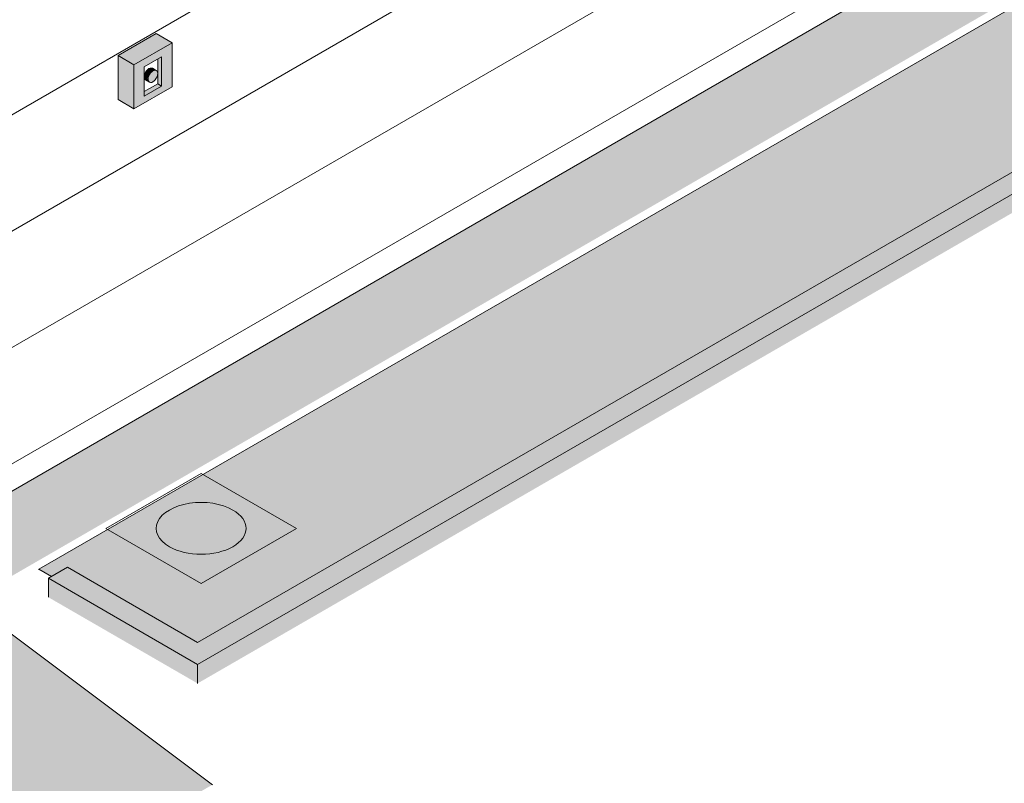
# Model space of a CAD drawing. Header units: centimetres. Extents: x 376 to 6517, y 1901 to 66534.
# Tile 26 of 115: x 6105 to 6325, y 52840 to 53010. Entities that reach past the tile are written whole.
import ezdxf

# ---------------------------------------------------------------- set-up
doc = ezdxf.new("R2010")
doc.units = ezdxf.units.CM
for name, color, linetype, lineweight in [('A-FLOR', 7, 'Continuous', 5), ('A-FLOR-LEVL', 7, 'Continuous', 5), ('A-FLOR-PATT', 7, 'Continuous', 5), ('A-WALL', 7, 'Continuous', 35), ('A-WALL-PATT', 7, 'Continuous', 35), ('Ochrona przeciwpożarowa', 7, 'Continuous', 5)]:
    doc.layers.add(name, color=color, linetype=linetype, lineweight=lineweight)

# ---------------------------------------------------------------- blocks, each defined once
blk = doc.blocks.new('PWP - Typ 1-8810169-_3D_')
at = {"layer": 'Ochrona przeciwpożarowa', "true_color": 0xff0000}
for points in [[(-1016.01, 53000.13), (-1007.53, 53005.02), (-1011.06, 53007.07), (-1019.55, 53002.17)], [(-1016.01, 52990.33), (-1016.01, 53000.13), (-1019.55, 53002.17), (-1019.55, 52992.37)], [(-1009.84, 52995.4), (-1009.84, 53001.93), (-1010.71, 53001.43), (-1010.71, 52995.9)], [(-1012.85, 52996.93), (-1012.66, 52997.72), (-1012.32, 52998.3), (-1011.74, 52998.79), (-1011.33, 52998.95), (-1012.23, 52999.4), (-1012.66, 52999.27), (-1013.19, 52998.8), (-1013.62, 52997.98), (-1013.68, 52997.41), (-1013, 52997.02)], [(-1013.73, 52993.16), (-1009.84, 52995.4), (-1010.71, 52995.9), (-1013.73, 52994.16), (-1013.73, 52993.66)], [(-1012.7, 52996.4), (-1013, 52997.02), (-1013.72, 52997.43), (-1013.57, 52996.9), (-1012.81, 52996.46)]]:
    blk.add_hatch(color=1, dxfattribs=at).paths.add_polyline_path(points)
h = blk.add_hatch(color=1, dxfattribs=at)
h.paths.add_polyline_path([(-1016.01, 52990.33), (-1007.53, 52995.23), (-1007.53, 53005.02), (-1016.01, 53000.13), (-1016.01, 52995.4)])
h.paths.add_polyline_path([(-1013.73, 52993.16), (-1013.73, 52999.69), (-1009.84, 53001.9), (-1009.84, 52995.4)])
h.paths.add_polyline_path([(-1012.32, 52996.18), (-1011.6, 52996.49), (-1011.03, 52997.11), (-1010.76, 52997.82), (-1010.87, 52998.68), (-1011.25, 52998.91), (-1011.75, 52998.75), (-1012.06, 52998.57), (-1012.7, 52997.62), (-1012.8, 52996.76), (-1012.7, 52996.4), (-1012.53, 52996.24)])
at = {"layer": 'Ochrona przeciwpożarowa'}
for p, q in [((-1019.55, 53002.17), (-1011.06, 53007.07)), ((-1007.53, 53005.02), (-1011.06, 53007.07)), ((-1007.53, 53005.02), (-1016.01, 53000.13)), ((-1007.53, 52995.23), (-1007.53, 53005.02)), ((-1019.55, 52992.37), (-1019.55, 53002.17)), ((-1019.55, 53002.17), (-1016.01, 53000.13)), ((-1016.01, 53000.13), (-1016.01, 52990.33)), ((-1013.73, 52999.69), (-1009.84, 53001.93)), ((-1010.71, 52995.9), (-1010.71, 53001.43)), ((-1009.84, 53001.93), (-1009.84, 52995.4)), ((-1013.73, 52993.16), (-1013.73, 52999.69)), ((-1011.03, 52998.84), (-1011.91, 52999.34)), ((-1013.73, 52994.16), (-1010.71, 52995.9)), ((-1013.41, 52996.75), (-1012.53, 52996.24)), ((-1010.71, 52995.9), (-1009.84, 52995.4)), ((-1016.01, 52990.33), (-1007.53, 52995.23)), ((-1009.84, 52995.4), (-1013.73, 52993.16)), ((-1019.55, 52992.37), (-1016.01, 52990.33)), ((-1022.26, 52896.91), (-1001.05, 52909.15)), ((-1001.05, 52909.15), (-979.84, 52896.91)), ((-1001.05, 52884.66), (-1022.26, 52896.91)), ((-979.84, 52896.91), (-1001.05, 52884.66))]:
    blk.add_line(p, q, dxfattribs=at)
for points in [[(-1013.72, 52997.43, 0), (-1013.68, 52997.77, 0), (-1013.57, 52998.13, 0), (-1013.41, 52998.48, 0), (-1013.19, 52998.8, 0), (-1012.93, 52999.07, 0), (-1012.66, 52999.27, 0), (-1012.38, 52999.39, 0), (-1012.13, 52999.41, 0), (-1011.91, 52999.34, 0), (-1011.74, 52999.19, 0)], [(-1010.72, 52998.15, 0), (-1010.76, 52998.45, 0), (-1010.87, 52998.68, 0), (-1011.03, 52998.84, 0), (-1011.25, 52998.91, 0), (-1011.51, 52998.88, 0), (-1011.78, 52998.77, 0), (-1012.06, 52998.57, 0), (-1012.32, 52998.3, 0), (-1012.53, 52997.98, 0), (-1012.7, 52997.62, 0), (-1012.81, 52997.27, 0), (-1012.85, 52996.93, 0)], [(-1012.85, 52996.93, 0), (-1012.81, 52996.63, 0), (-1012.7, 52996.4, 0), (-1012.53, 52996.24, 0), (-1012.32, 52996.18, 0), (-1012.06, 52996.2, 0), (-1011.78, 52996.32, 0), (-1011.51, 52996.52, 0), (-1011.25, 52996.79, 0), (-1011.03, 52997.11, 0), (-1010.87, 52997.46, 0), (-1010.76, 52997.82, 0), (-1010.72, 52998.15, 0)], [(-1013.19, 52996.68, 0), (-1013.41, 52996.75, 0), (-1013.57, 52996.9, 0), (-1013.68, 52997.14, 0), (-1013.72, 52997.43, 0)]]:
    blk.add_polyline3d(points, dxfattribs=at)
for start_param, end_param in [(0.785398, 3.926991), (3.926991, 7.068583)]:
    blk.add_ellipse((-1001.05, 52896.91), major_axis=(10, 0), ratio=0.57735, start_param=start_param, end_param=end_param, dxfattribs=at)
blk = doc.blocks.new('Rampa - Rampa-9231931-_3D_')
at = {"layer": 'A-FLOR-LEVL', "true_color": 0x7f7f7f}
blk.add_hatch(color=8, dxfattribs=at).paths.add_polyline_path([(-1172.28, 52739.5), (-998.55, 52839.81), (-1045.71, 52875.2), (-1219.45, 52774.9), (-1205.96, 52764.77)])
at = {"layer": 'A-FLOR-LEVL'}
blk.add_line((-998.55, 52839.81), (-1045.71, 52875.2), dxfattribs=at)

msp = doc.modelspace()

# ---------------------------------------------------------------- hatches: boundary and pattern name
at = {"layer": 'A-FLOR', "true_color": 0xb2b2b2}
msp.add_hatch(color=253, dxfattribs=at).paths.add_polyline_path([(6112.26, 52886.13), (6112.39, 52886.2), (6109.56, 52887.84), (6109.56, 52887.69), (6111.68, 52886.47)])
at = {"layer": 'A-FLOR-PATT'}
h = msp.add_hatch(dxfattribs=at)
h.set_pattern_fill('FP_21', color=256, style=0, pattern_type=2)
h.set_pattern_definition([(34.53, (-92.565, 48605.202), (54.65546, -2.76055), [5.232, -48.277]), (357.108, (-92.565, 48605.202), (-10.57283, 33.09258), [6.689, -48.036]), (107.719, (-88.01, 48604.97), (44.08195, 30.3312), [3.997, -30.743]), (31.036, (-92.565, 48614), (81.3234, -7.28202), [6.927, -76.194]), (101.392, (-85.79, 48613.394), (71.2214, 42.855), [4.262, -46.883]), (354.883, (-92.565, 48614), (71.22112, 42.8556), [6.804, -74.845]), (12.496, (-84.945, 48611.8), (45.48409, -17.71315), [6.412, -59.166]), (338.723, (-84.945, 48611.8), (18.54052, 31.90265), [5.966, -42.846]), (59.836, (-81.155, 48610.325), (64.02532, 14.1891), [4.245, -32.653]), (23.894, (-92.565, 48605.202), (0.926343, 14.645373), [5.819, -37.292, 5.819, -38.482, -43.805]), (23.894, (-92.565, 48605.202), (0.926343, 14.645373), [-87.411, 5.819, -37.986]), (4.347, (-92.565, 48605.202), (20.045418, 17.352294), [6.667, -22.275, 6.667, -41.596, -19.131]), (4.347, (-92.565, 48605.202), (20.045418, 17.352294), [-77.206, 6.667, -12.464]), (339.806, (-109.558, 48605.202), (40.677122, -0.9917), [6.026, -11.093, 6.026, -47.385, -70.872]), (339.806, (-109.558, 48605.202), (40.677122, -0.9917), [-70.53, 6.026, -64.847]), (332.119, (-117.178, 48605.202), (44.43888, 4.403954), [5.593, -15.063, 5.593, -27.33, -46.715]), (332.119, (-117.178, 48605.202), (44.43888, 4.403954), [-53.58, 5.593, -41.122])])
h.paths.add_polyline_path([(5642.23, 52581.28), (5923.09, 52743.44), (5891.27, 52761.81), (5675.12, 52637.01), (5679.59, 52632.78), (5679.67, 52632.08), (5679.4, 52631.08), (5678.79, 52629.91), (5678.43, 52629.36), (5677.23, 52627.94), (5676.02, 52626.83), (5675.14, 52626.22), (5674.38, 52625.82), (5673.76, 52625.6), (5673.32, 52625.5), (5672.7, 52625.66), (5666.13, 52631.82), (5642.23, 52618.03), (5059.19, 52954.65), (5062.76, 52956.71), (5062.76, 52972.44), (5059.16, 52973.31), (5058.21, 52974.17), (5057.68, 52975.09), (5057.34, 52976.25), (5057.17, 52978.34), (5057.38, 52979.69), (5057.78, 52980.82), (5058.31, 52981.77), (5058.99, 52982.56), (5059.93, 52983.3), (5059.93, 52995.25), (4992.58, 52956.36), (5627.66, 52589.7)])
h.paths.add_polyline_path([(6144.91, 52871.51), (6504.94, 53079.37), (6437.37, 53118.28), (6437.37, 53097.96), (6434.54, 53096.33), (6434.54, 53079.18), (6437.67, 53077.27), (6434.2, 53075.23), (6438.64, 53071.02), (6438.72, 53070.32), (6438.45, 53069.32), (6437.84, 53068.15), (6437.49, 53067.6), (6436.28, 53066.17), (6435.07, 53065.07), (6434.19, 53064.45), (6433.43, 53064.05), (6432.81, 53063.84), (6432.37, 53063.74), (6431.75, 53063.9), (6425.18, 53070.06), (6109.56, 52887.84), (6112.39, 52886.2), (6115.92, 52888.25), (6140.67, 52873.96)])
at = {"layer": 'A-WALL', "true_color": 0xb2b2b2}
for points in [[(6144.91, 52866.61), (6516.96, 53081.41), (6512.72, 53083.86), (6140.67, 52869.06), (6144.33, 52866.95)], [(6140.67, 52869.06), (6144.91, 52871.51), (6115.92, 52888.25), (6111.68, 52885.8), (6130.03, 52875.2)], [(6140.67, 52864.83), (6140.67, 52869.06), (6111.68, 52885.8), (6111.68, 52881.57), (6137.59, 52866.61)], [(6144.91, 52862.38), (6144.91, 52866.61), (6140.67, 52869.06), (6140.67, 52864.83), (6141.3, 52864.47)]]:
    msp.add_hatch(color=253, dxfattribs=at).paths.add_polyline_path(points)
at = {"layer": 'A-WALL', "lineweight": 5, "true_color": 0xb2b2b2}
msp.add_hatch(color=253, dxfattribs=at).paths.add_polyline_path([(6144.91, 52862.38), (6516.96, 53077.23), (6516.96, 53081.41), (6144.91, 52866.61), (6144.91, 52866.22)])
at = {"layer": 'A-WALL-PATT', "lineweight": 5}
h = msp.add_hatch(dxfattribs=at)
h.set_pattern_fill('FP_15', color=256, style=0, pattern_type=2)
h.set_pattern_definition([(30, (-700.763, 54971.245), (-8e-05, 25.924136), [])])
h.paths.add_polyline_path([(6086.9, 52895.61), (6418.74, 53087.21), (6418.74, 53270.23), (6418.91, 53271.25), (6419.58, 53272.26), (6420.81, 53273.12), (6437.37, 53282.78), (6437.37, 53296.47), (6086.9, 53094.13), (6086.9, 52897.25)])
h.paths.add_polyline_path([(6130.74, 52990.33), (6127.2, 52992.37), (6127.2, 53002.17), (6135.69, 53007.07), (6139.22, 53005.02), (6139.22, 52995.23), (6132.2, 52991.17)])
h.paths.add_polyline_path([(6133.93, 52996.75), (6133.93, 52996.82), (6133.92, 52996.82)])
h.paths.add_polyline_path([(6222.85, 53032.28), (6222.85, 53032.34), (6222.73, 53032.41), (6222.64, 53036.18), (6220.08, 53037.83), (6218.66, 53037.01), (6218.66, 53139.07), (6317.66, 53196.23), (6317.72, 53094.27), (6320.45, 53092.52), (6320.43, 53088.62), (6222.86, 53032.29)])
h.paths.add_polyline_path([(6428.74, 53092.98), (6437.37, 53097.96), (6437.37, 53271.13), (6428.74, 53266.08), (6428.74, 53094.61)])
h.paths.add_polyline_path([(6342.37, 53220.74), (6342.03, 53220.84), (6341.93, 53220.84), (6340.97, 53221.45), (6340.96, 53221.92), (6341.06, 53229.25), (6341.31, 53229.51), (6347.87, 53233.23), (6348.74, 53232.74), (6352.43, 53235.18), (6352.95, 53235.13), (6353.2, 53235.06), (6354.14, 53234.39), (6354.91, 53233.35), (6355.3, 53232.21), (6355.28, 53231.6), (6355.14, 53231.21), (6354.71, 53230.8), (6349.09, 53226.92), (6349.09, 53225.02), (6348.58, 53224.32), (6342.73, 53220.94)])
at = {"layer": 'A-WALL-PATT', "true_color": 0x878581}
h = msp.add_hatch(color=252, dxfattribs=at)
h.paths.add_polyline_path([(6086.9, 52885.82), (6418.74, 53077.41), (6418.74, 53087.21), (6086.9, 52895.61), (6086.9, 52894.25)])
h.paths.add_polyline_path([(6428.74, 53083.18), (6434.54, 53086.53), (6434.54, 53096.33), (6428.74, 53092.98), (6428.74, 53086.53)])
h = msp.add_hatch(color=252, dxfattribs=at)
h.paths.add_polyline_path([(6092.68, 52880.03), (6423.87, 53071.29), (6418.74, 53076.19), (6418.74, 53077.41), (6086.9, 52885.82), (6086.9, 52883.37)])
h.paths.add_polyline_path([(6432.86, 53076.48), (6434.54, 53077.45), (6434.54, 53086.53), (6428.74, 53083.17), (6428.83, 53080.26), (6431.82, 53077.46)])

# ---------------------------------------------------------------- linework, layer by layer
at = {"layer": 'A-FLOR'}
for p, q in [((6425.2, 53070.07), (6109.56, 52887.84)), ((6109.56, 52887.84), (6112.39, 52886.2)), ((6109.56, 52887.69), (6109.56, 52887.84))]:
    msp.add_line(p, q, dxfattribs=at)
at = {"layer": 'A-WALL', "lineweight": 5}
for p, q in [((6086.9, 52895.61), (6418.74, 53087.21)), ((6516.96, 53081.41), (6144.91, 52866.61)), ((6144.91, 52871.51), (6508.47, 53081.41)), ((6111.68, 52885.8), (6115.92, 52888.25)), ((6115.92, 52888.25), (6144.91, 52871.51)), ((6144.91, 52866.61), (6111.68, 52885.8)), ((6111.68, 52885.8), (6111.68, 52881.57)), ((6144.91, 52866.61), (6144.91, 52862.38))]:
    msp.add_line(p, q, dxfattribs=at)

# ---------------------------------------------------------------- block references
at = {"layer": 'A-FLOR-LEVL'}
msp.add_blockref('Rampa - Rampa-9231931-_3D_', (7146.75, 0), dxfattribs=at)
at = {"layer": 'Ochrona przeciwpożarowa'}
msp.add_blockref('PWP - Typ 1-8810169-_3D_', (7146.75, 0), dxfattribs=at)

doc.saveas('drawing.dxf')
